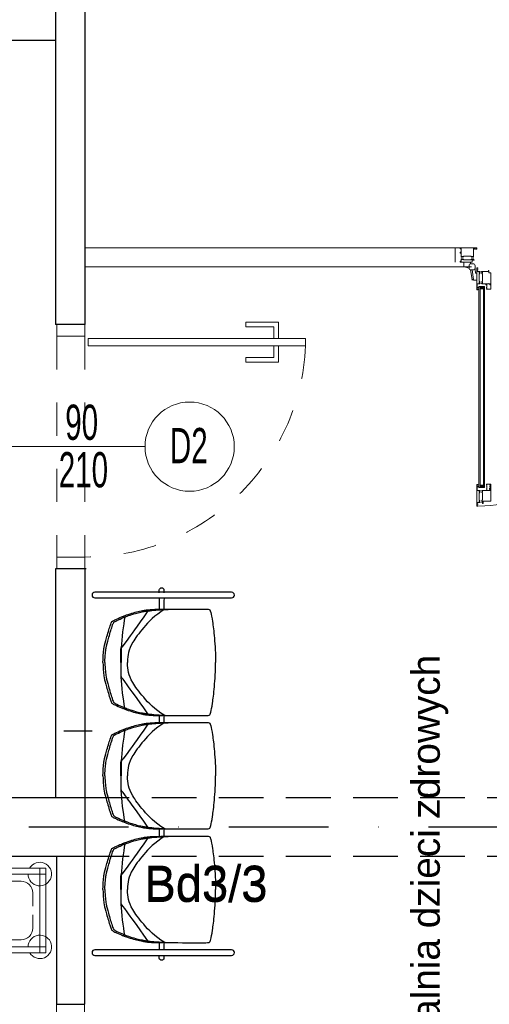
# Model space of a CAD drawing. Header units: millimetres. Extents: x 14495 to 271441, y -21035 to 2232.
# Tile 110 of 227: x 84128 to 84328, y -2810 to -2391. Entities that reach past the tile are written whole.
import ezdxf
from ezdxf.enums import TextEntityAlignment as Align

# ---------------------------------------------------------------- set-up
doc = ezdxf.new("R2010")
doc.units = ezdxf.units.MM
for name, pattern in [('DASHDOT', [1, 0.5, -0.25, 0, -0.25]), ('DASHED', [28.222222, 14.111111, -14.111111]), ('DASHED2', [9.525, 6.35, -3.175])]:
    doc.linetypes.add(name, pattern=pattern)
for name, color, linetype in [('-- TECH  SYMBOLE', 1, 'Continuous'), ('_1_cienkie', 251, 'Continuous'), ('A-POW-NR', 1, 'Continuous'), ('a_blok_kółko', 1, 'Continuous'), ('a_blok_opis', 1, 'Continuous'), ('a_cienka', 8, 'Continuous'), ('A_L_PRZEK', 3, 'Continuous'), ('A_OSIE', 252, 'DASHDOT'), ('A_PROJEKTOWANE', 3, 'Continuous'), ('A_SC_DZIAlOWE', 4, 'Continuous')]:
    doc.layers.add(name, color=color, linetype=linetype)
doc.layers.add('A-POW', color=2, linetype='Continuous', plot=False)
for name, color, linetype, lineweight in [('A_ALUMINIUM', 1, 'Continuous', 13), ('A_Stolarka_drzwi', 1, 'Continuous', 9), ('M_drzwi', 1, 'Continuous', 5), ('TECH Wyp-meble', 1, 'Continuous', 15)]:
    doc.layers.add(name, color=color, linetype=linetype, lineweight=lineweight)
doc.styles.add('arial-tab', font='arial.ttf')
doc.styles.add('arialce', font='ARIALN.TTF')
doc.styles.add('cent', font='swissel.ttf')
doc.styles.add('cg', font='GOTHIC.TTF')
doc.styles.add('ROMANS', font='romans', dxfattribs={"width": 0.6})
doc.styles.add('switz721ltexbt', font='swissel.ttf')

# ---------------------------------------------------------------- blocks, each defined once
blk = doc.blocks.new('AQQSSA')
for p, q in [((42.36, 91.05), (42.36, 93.95)), ((48.36, 91.07), (48.36, 93.97)), ((48.36, 91.07), (48.36, 93.97)), ((45.06, 85.14), (45.06, 88.34)), ((45.66, 88.34), (45.06, 88.34)), ((45.46, 88.34), (45.46, 5.91)), ((45.46, 88.34), (45.46, 85.14)), ((46.86, 88.34), (45.46, 88.34)), ((45.46, 87.34), (46.86, 88.34)), ((45.46, 88.34), (46.86, 87.34)), ((46.86, 88.34), (46.86, 5.91)), ((46.86, 87.34), (45.46, 87.34)), ((45.06, 5.91), (45.06, 2.71)), ((45.46, 2.71), (45.46, 5.91)), ((46.86, 2.71), (46.86, 5.91)), ((47.46, 5.91), (47.46, 2.71)), ((0, -45.32), (0, 0)), ((45.06, 2.71), (45.46, 2.71)), ((46.86, 2.71), (47.46, 2.71)), ((48.36, -0.01), (48.36, -2.91)), ((48.36, -0.01), (48.36, -2.91)), ((49.25, -0.01), (48.36, -0.01)), ((48.76, -2.91), (48.36, -2.91)), ((49.06, -4.59), (48.86, -3)), ((49.71, -0.31), (50.16, -0.28)), ((49.71, -0.31), (50.28, -4.4)), ((50.16, -0.28), (50.16, -0.1)), ((50.16, -0.1), (50.16, -0.1)), ((50.38, -0.27), (50.96, -4.43)), ((-57.5, -7.7), (-57.5, -13.7)), ((49.06, -5.71), (49.06, -4.61)), ((50.37, -7), (50.93, -7.04)), ((51.02, -7.14), (51.02, -7.7)), ((53.92, -7.7), (51.02, -7.7)), ((51.63, -5.09), (53.67, -5.67)), ((53.92, -6.8), (53.92, -7.7)), ((57.5, -7.7), (57.5, -13.7))]:
    blk.add_line(p, q)
at = {"linetype": 'Continuous'}
for p, q in [((42.36, 88.69), (42.36, 86.97)), ((42.8, 88.69), (42.36, 88.69)), ((42.55, 88.57), (42.92, 88.57)), ((42.82, 89.14), (42.76, 89.03)), ((42.78, 88.97), (42.8, 88.96)), ((42.8, 88.96), (42.8, 88.69)), ((42.92, 88.57), (42.92, 89.11)), ((44.31, 89.04), (44.08, 89.19)), ((44.08, 88.74), (44.12, 88.74)), ((44.08, 87.63), (44.08, 88.74)), ((44.12, 88.99), (44.29, 88.99)), ((44.12, 88.74), (44.12, 88.99)), ((42.38, 86.94), (44.21, 86.94)), ((44.08, 87.17), (44.26, 87.66)), ((44.08, 87.09), (44.08, 87.17)), ((44.26, 87.12), (44.08, 87.09)), ((44.14, 87.7), (44.12, 87.63)), ((44.26, 86.99), (44.26, 87.12)), ((42.36, 2.05), (42.36, 3.78)), ((42.8, 2.05), (42.36, 2.05)), ((42.38, 3.8), (44.21, 3.8)), ((42.82, 1.61), (42.76, 1.71)), ((42.78, 1.77), (42.8, 1.78)), ((42.8, 1.78), (42.8, 2.05)), ((44.08, 3.65), (44.08, 3.57)), ((44.26, 3.62), (44.08, 3.65)), ((44.08, 3.57), (44.26, 3.08)), ((44.08, 3.11), (44.08, 2)), ((44.08, 2), (44.12, 2)), ((44.31, 1.7), (44.08, 1.56)), ((44.14, 3.04), (44.12, 3.11)), ((44.12, 2), (44.12, 1.75)), ((44.12, 1.75), (44.29, 1.75)), ((44.26, 3.75), (44.26, 3.62)), ((45.46, 3.71), (46.86, 3.71)), ((46.86, 2.71), (45.46, 3.71)), ((46.86, 3.71), (45.46, 2.71)), ((45.46, 2.71), (46.86, 2.71))]:
    blk.add_line(p, q, dxfattribs=at)
for points in [[(45.85, 94.69), (46.24, 94.69, -0.41455), (46.26, 94.67), (46.26, 94.47, -0.466308), (46.24, 94.45), (45.93, 94.5, 0.466308), (45.91, 94.48), (45.91, 94.06, 0.520587), (45.93, 94.04), (46.18, 94.13, -0.520587), (46.21, 94.11), (46.21, 94.03, -0.315299), (46.01, 93.74), (45.91, 93.71, 0.315377), (45.87, 93.66), (45.87, 90.57, 0.315578), (45.91, 90.52), (46.01, 90.49, -0.315299), (46.21, 90.2), (46.21, 90.12, -0.520587), (46.18, 90.1), (45.93, 90.19, 0.520587), (45.91, 90.18), (45.91, 89.75, 0.466308), (45.93, 89.73), (46.24, 89.78, -0.466308), (46.26, 89.76), (46.26, 89.56, -0.414372), (46.24, 89.54), (42.86, 89.54), (42.86, 89.39), (42.76, 89.39), (42.76, 89.54), (42.54, 89.54), (42.54, 87.94), (42.76, 87.94), (42.76, 88.09), (42.86, 88.09), (42.86, 87.74, -0.414214), (42.76, 87.64), (42.76, 87.79), (42.51, 87.79), (42.51, 87.09), (42.76, 87.09), (42.76, 87.24, -0.414214), (42.86, 87.14), (42.86, 86.94), (42.38, 86.94, -0.414214), (42.36, 86.96), (42.36, 94.11, -0.414214), (42.38, 94.14), (45.62, 94.14, 0.414214), (45.67, 94.19), (45.67, 95.04, -0.414214), (45.72, 95.09), (45.8, 95.09, -0.414214), (45.85, 95.04)], [(47.96, 95.42), (47.96, 95.57, 0.414214), (47.86, 95.47), (47.86, 95.27), (48.18, 95.27), (48.18, 94.72), (46.99, 94.72, 0.414328), (46.97, 94.7), (46.97, 94.49, 0.466308), (46.99, 94.47), (47.3, 94.53, -0.466308), (47.32, 94.51), (47.32, 94.08, -0.520587), (47.3, 94.06), (47.05, 94.15, 0.520587), (47.02, 94.13), (47.02, 94.05, 0.315299), (47.22, 93.77), (47.33, 93.73, -0.315578), (47.36, 93.69), (47.36, 90.6, -0.315578), (47.33, 90.55), (47.22, 90.51, 0.315299), (47.02, 90.23), (47.02, 90.15, 0.520587), (47.05, 90.13), (47.3, 90.22, -0.520587), (47.32, 90.2), (47.32, 89.78, -0.466308), (47.3, 89.76), (46.99, 89.81, 0.466308), (46.97, 89.79), (46.97, 89.59, 0.414372), (46.99, 89.57), (47.86, 89.57), (47.86, 89.42), (47.96, 89.42), (47.96, 89.57), (48.18, 89.57), (48.18, 87.97), (47.96, 87.97), (47.96, 88.12), (47.86, 88.12), (47.86, 87.77, 0.414214), (47.96, 87.67), (47.96, 87.82), (48.21, 87.82), (48.21, 87.12), (47.96, 87.12), (47.96, 87.27, 0.414214), (47.86, 87.17), (47.86, 86.97), (48.33, 86.97, 0.414214), (48.36, 86.99), (48.36, 96.24, 0.414214), (48.33, 96.27), (47.86, 96.27), (47.86, 96.07, 0.414214), (47.96, 95.97), (47.96, 96.12), (48.21, 96.12), (48.21, 95.42)], [(46.28, -3.63), (46.28, -3.43, 0.466308), (46.25, -3.41), (45.95, -3.46, -0.466308), (45.92, -3.44), (45.92, -3.02, -0.520587), (45.95, -3), (46.2, -3.09, 0.520587), (46.22, -3.07), (46.22, -2.99, 0.315299), (46.02, -2.71), (45.92, -2.67, -0.315578), (45.89, -2.62), (45.89, 0.47, -0.315578), (45.92, 0.51), (46.02, 0.55, 0.315299), (46.22, 0.83), (46.22, 0.91, 0.520587), (46.2, 0.93), (45.95, 0.84, -0.520587), (45.92, 0.86), (45.92, 1.29, -0.466308), (45.95, 1.31), (46.25, 1.25, 0.466308), (46.28, 1.27), (46.28, 1.48, 0.414294), (46.26, 1.5), (44.56, 1.5), (44.56, 2), (44.2, 2), (44.16, 1.85), (44.16, 1.8), (44.36, 1.8), (44.36, 1.5), (43.48, 1.5), (43.46, 1.47), (43.43, 1.5), (42.56, 1.5), (42.56, 1.8), (42.76, 1.8), (42.76, 1.85), (42.72, 2), (42.36, 2), (42.36, -3.1), (43.11, -3.1, -0.414214), (43.16, -3.15), (43.16, -4, 0.414214), (43.21, -4.05), (43.29, -4.05, 0.414214), (43.34, -4), (43.34, -3.7, -0.414214), (43.39, -3.65), (46.26, -3.65, 0.414261)], [(47.96, -4.35), (47.96, -4.5, -0.414214), (47.86, -4.4), (47.86, -4.2), (48.18, -4.2), (48.18, -3.65), (46.99, -3.65, -0.414328), (46.97, -3.63), (46.97, -3.43, -0.466308), (46.99, -3.41), (47.3, -3.46, 0.466308), (47.32, -3.44), (47.32, -3.02, 0.520587), (47.3, -3), (47.05, -3.09, -0.520587), (47.02, -3.07), (47.02, -2.99, -0.315299), (47.22, -2.71), (47.33, -2.67, 0.315578), (47.36, -2.62), (47.36, 0.47, 0.315578), (47.33, 0.52), (47.22, 0.55, -0.315299), (47.02, 0.83), (47.02, 0.92, -0.520587), (47.05, 0.93), (47.3, 0.85, 0.520587), (47.32, 0.86), (47.32, 1.29, 0.466308), (47.3, 1.31), (46.99, 1.25, -0.466308), (46.97, 1.27), (46.97, 1.48, -0.414372), (46.99, 1.5), (47.86, 1.5), (47.86, 1.65), (47.96, 1.65), (47.96, 1.5), (48.18, 1.5), (48.18, 3.1), (47.96, 3.1), (47.96, 2.95), (47.86, 2.95), (47.86, 3.3, -0.414214), (47.96, 3.4), (47.96, 3.25), (48.21, 3.25), (48.21, 3.95), (47.96, 3.95), (47.96, 3.8, -0.414214), (47.86, 3.9), (47.86, 4.1), (48.33, 4.1, -0.414214), (48.36, 4.07), (48.36, -5.18, -0.414214), (48.33, -5.2), (47.86, -5.2), (47.86, -5, -0.414214), (47.96, -4.9), (47.96, -5.05), (48.21, -5.05), (48.21, -4.35)], [(-49.81, -9.07, -0.414214), (-49.83, -9.09), (-50.04, -9.09, -0.466982), (-50.06, -9.06), (-50, -8.75, 0.466982), (-50.02, -8.73), (-50.45, -8.73, 0.520198), (-50.47, -8.76), (-50.38, -9, -0.520198), (-50.4, -9.03), (-50.48, -9.03, -0.315377), (-50.76, -8.83), (-50.8, -8.73, 0.315377), (-50.84, -8.7), (-53.93, -8.7, 0.315377), (-53.98, -8.73), (-54.02, -8.83, -0.315377), (-54.3, -9.03), (-54.38, -9.03, -0.520822), (-54.4, -9), (-54.31, -8.76, 0.520822), (-54.33, -8.73), (-54.75, -8.73, 0.466529), (-54.77, -8.76), (-54.72, -9.06, -0.466529), (-54.74, -9.09), (-54.94, -9.09, -0.414214), (-54.96, -9.07), (-54.96, -7.88), (-55.26, -7.88), (-55.26, -8.1), (-55.31, -8.1), (-55.46, -8.06), (-55.46, -7.7), (-50.39, -7.7, -0.414214), (-50.36, -7.72), (-50.36, -8.45, 0.414214), (-50.31, -8.5), (-49.46, -8.5, -0.414214), (-49.41, -8.55), (-49.41, -8.63, -0.414214), (-49.46, -8.68), (-49.81, -8.68)], [(49.81, -9.07, 0.414214), (49.83, -9.09), (50.04, -9.09, 0.466982), (50.06, -9.06), (50, -8.75, -0.466982), (50.02, -8.73), (50.45, -8.73, -0.520198), (50.47, -8.76), (50.38, -9, 0.520198), (50.4, -9.03), (50.48, -9.03, 0.315377), (50.76, -8.83), (50.8, -8.73, -0.315377), (50.85, -8.7), (53.93, -8.7, -0.315377), (53.98, -8.73), (54.02, -8.83, 0.315377), (54.3, -9.03), (54.38, -9.03, 0.520822), (54.4, -9), (54.31, -8.76, -0.520822), (54.33, -8.73), (54.76, -8.73, -0.466529), (54.78, -8.76), (54.72, -9.06, 0.466529), (54.74, -9.09), (54.94, -9.09, 0.414214), (54.96, -9.07), (54.96, -7.88), (55.26, -7.88), (55.26, -8.1), (55.31, -8.1), (55.46, -8.06), (55.46, -7.7), (50.39, -7.7, 0.414214), (50.36, -7.72), (50.36, -8.45, -0.414214), (50.31, -8.5), (49.46, -8.5, 0.414214), (49.41, -8.55), (49.41, -8.63, 0.414214), (49.46, -8.68), (49.81, -8.68)], [(-54.94, -12.6), (-54.96, -12.57), (-54.96, -11.7), (-55.26, -11.7), (-55.26, -11.9), (-55.31, -11.9), (-55.46, -11.86), (-55.46, -11.5), (-54.96, -11.5), (-54.96, -9.8, -0.414214), (-54.94, -9.78), (-54.74, -9.78, -0.466723), (-54.72, -9.8), (-54.77, -10.11, 0.466723), (-54.75, -10.13), (-54.33, -10.13, 0.520693), (-54.31, -10.1), (-54.4, -9.86, -0.520693), (-54.38, -9.83), (-54.3, -9.83, -0.315377), (-54.02, -10.03), (-53.98, -10.13, 0.315377), (-53.93, -10.17), (-50.84, -10.17, 0.315377), (-50.8, -10.13), (-50.76, -10.03, -0.315377), (-50.48, -9.83), (-50.4, -9.83, -0.520567), (-50.38, -9.86), (-50.47, -10.1, 0.520567), (-50.45, -10.13), (-50.02, -10.13, 0.466308), (-50, -10.11), (-50.06, -9.8, -0.466308), (-50.04, -9.78), (-49.83, -9.78, -0.414214), (-49.81, -9.8), (-49.81, -13.52), (-49.26, -13.52), (-49.26, -13.2), (-49.06, -13.2, -0.414214), (-48.96, -13.3), (-49.11, -13.3), (-49.11, -13.55), (-48.41, -13.55), (-48.41, -13.3), (-48.56, -13.3, -0.414214), (-48.46, -13.2), (-48.26, -13.2), (-48.26, -13.67, -0.414214), (-48.29, -13.7), (-55.46, -13.7), (-55.46, -13.34), (-55.31, -13.3), (-55.26, -13.3), (-55.26, -13.5), (-54.96, -13.5), (-54.96, -12.62)], [(54.94, -12.6), (54.96, -12.57), (54.96, -11.7), (55.26, -11.7), (55.26, -11.9), (55.32, -11.9), (55.46, -11.86), (55.46, -11.5), (54.96, -11.5), (54.96, -9.8, 0.414214), (54.94, -9.78), (54.74, -9.78, 0.466723), (54.72, -9.8), (54.78, -10.11, -0.466723), (54.76, -10.13), (54.33, -10.13, -0.520693), (54.31, -10.1), (54.4, -9.86, 0.520693), (54.38, -9.83), (54.3, -9.83, 0.315377), (54.02, -10.03), (53.98, -10.13, -0.315377), (53.93, -10.17), (50.84, -10.17, -0.315377), (50.8, -10.13), (50.76, -10.03, 0.315377), (50.48, -9.83), (50.4, -9.83, 0.520567), (50.38, -9.86), (50.47, -10.1, -0.520567), (50.45, -10.13), (50.02, -10.13, -0.466308), (50, -10.11), (50.06, -9.8, 0.466308), (50.04, -9.78), (49.83, -9.78, 0.414214), (49.81, -9.8), (49.81, -13.52), (49.26, -13.52), (49.26, -13.2), (49.06, -13.2, 0.414214), (48.96, -13.3), (49.11, -13.3), (49.11, -13.55), (48.41, -13.55), (48.41, -13.3), (48.56, -13.3, 0.414214), (48.46, -13.2), (48.26, -13.2), (48.26, -13.67, 0.414214), (48.29, -13.7), (55.46, -13.7), (55.46, -13.34), (55.31, -13.3), (55.26, -13.3), (55.26, -13.5), (54.96, -13.5), (54.96, -12.62)]]:
    blk.add_lwpolyline(points, format="xyb", close=True)
blk.add_lwpolyline([(45.06, 2.71), (47.46, 2.71), (47.46, 88.34), (45.06, 88.34)], close=True)
for centre, radius, start, end in [((50.94, -2.44), 98.71, 92.0219, 183.0523), ((48.76, -3.01), 0.1, 6.9729, 90), ((49.29, -4.05), 4.04, 77.5894, 90.5465), ((50.19, -0.3), 0.2, 7.9131, 97.9131), ((48.86, -4.61), 0.2, 359.9658, 6.9729), ((55.06, -5.7), 6, 172.1752, 187.8247), ((49.61, -4.95), 0.5, 97.8244, 172.1758), ((49.61, -6.45), 0.5, 187.8241, 262.1751), ((50.36, -10.4), 6, 82.1752, 97.8247), ((50.36, -1), 6, 262.1753, 270), ((50.36, -1), 6, 270, 277.8247), ((50.92, -7.14), 0.1, 0, 85.3136), ((51.11, -4.95), 0.5, 7.8241, 82.1752), ((51.11, -6.45), 0.5, 277.8245, 352.1759), ((45.66, -5.7), 6, 1.9102, 7.8247), ((45.66, -5.7), 6, 352.1753, 358.0898), ((53.61, -5.86), 0.2, 13.5521, 74.2004), ((49.88, -6.77), 4.04, 359.4535, 13.5521)]:
    blk.add_arc(centre, radius, start, end)
for centre, radius, start, end in [((42.55, 88.52), 0.05, 90, 101.6406), ((42.8, 89.01), 0.04, 150, 240), ((42.87, 89.11), 0.05, 0, 150), ((44.05, 89.15), 0.0493, 44.7072, 180.7723), ((44.29, 89.02), 0.0307, 271.2629, 44.5157), ((42.38, 86.97), 0.025, 180, 270), ((44.1, 87.63), 0.02, 180, 339.9999), ((44.2, 87.68), 0.06, 340, 160), ((44.21, 86.99), 0.05, 270, 0), ((42.38, 3.78), 0.025, 90, 180), ((42.8, 1.73), 0.04, 120, 210), ((42.87, 1.63), 0.05, 210, 0), ((44.1, 3.11), 0.02, 20.0001, 180), ((44.2, 3.06), 0.06, 200, 20), ((44.21, 3.75), 0.05, 0, 90), ((44.29, 1.72), 0.0307, 315.4843, 88.7371), ((45.66, -5.7), 6, 358.0898, 1.9102)]:
    blk.add_arc(centre, radius, start, end, dxfattribs=at)
at = {"layer": 'a_blok_kółko'}
blk.add_circle((0, 23.7), 23.7, dxfattribs=at)
at = {"layer": 'a_blok_kółko', "style": 'ROMANS', "width": 0.6}
blk.add_attdef('AL6C', text='', height=13, dxfattribs=at).set_placement((-0.43, 26.21), align=Align.MIDDLE)
blk.add_attdef('FD1-8', text='', height=13, rotation=90, dxfattribs=at).set_placement((6.15, -50.49), align=Align.RIGHT)
at = {"layer": 'a_blok_opis', "style": 'ROMANS', "width": 0.6}
for tag, p in [('200', (8.16, -20.77)), ('90', (-8.71, -20.77))]:
    blk.add_attdef(tag, text='', height=13, rotation=90, dxfattribs=at).set_placement(p, align=Align.MIDDLE)
blk = doc.blocks.new('DRZWI Z OSCIEZNICA NIEOKALAJACA 90')
at = {"linetype": 'DASHED'}
for p, q in [((-12, 5), (-12, 99)), ((0, 5), (0, 99))]:
    blk.add_line(p, q, dxfattribs=at)
at = {"ltscale": 0.05}
blk.add_line((-39.5, 52), (25.59, 52), dxfattribs=at)
for points in [[(-12, 99), (-12, 104), (0, 104), (0, 99)], [(93.91, 9.01), (1.43, 9.01), (1.43, 6.01), (93.91, 6.01)], [(-12, 0), (-12, 5), (0, 5), (0, 0)]]:
    blk.add_lwpolyline(points, close=True)
for points in [[(82.48, 9.01), (82.48, 16.01), (68.48, 16.01), (68.48, 14.01), (80.48, 14.01), (80.48, 9.01)], [(82.48, 6.01), (82.48, -0.99), (68.48, -0.99), (68.48, 1.01), (80.48, 1.01), (80.48, 6.01)]]:
    blk.add_lwpolyline(points)
at = {"linetype": 'DASHED'}
blk.add_arc((0, 5), 94, 2.4475, 90, dxfattribs=at)
blk = doc.blocks.new('SSCVCFDSS')
blk.add_line((0, 50.02), (0, 0))
blk.add_circle((0, -19), 19)
at = {"style": 'ROMANS', "text_generation_flag": 4, "width": 0.6}
blk.add_attdef('FD1-8', text='', height=13, rotation=270, dxfattribs=at).set_placement((6.15, 55.19), align=Align.RIGHT)
for tag, p in [('200', (8.16, 25.47)), ('90', (-8.71, 25.47))]:
    blk.add_attdef(tag, text='', height=13, rotation=270, dxfattribs=at).set_placement(p, align=Align.MIDDLE)
blk.add_attdef('AL6C', text='', height=13, dxfattribs=at).set_placement((-0.56, -18.64), align=Align.MIDDLE)
blk = doc.blocks.new('stelaż_do_worków-1')
at = {"color": 1, "lineweight": 0}
for points in [[(0, 15.5), (0, 18), (-50, 18), (-50, 15.5)], [(0, 18), (-2.5, 18), (-2.5, -18), (0, -18)], [(0, -18), (0, -15.5), (-50, -15.5), (-50, -18)]]:
    blk.add_lwpolyline(points, close=True, dxfattribs=at)
at = {"color": 251, "linetype": 'Continuous', "lineweight": 13, "ltscale": 0.5}
for points in [[(-31.2, 12.5), (-43, 12.5, 0.414214), (-48, 7.5), (-48, 1.85)], [(-22.3, 12.5), (-10.5, 12.5, -0.414214), (-5.5, 7.5), (-5.5, 1.85)], [(-48, -1.85), (-48, -7.5, 0.414214), (-43, -12.5), (-31.2, -12.5)], [(-5.5, -1.85), (-5.5, -7.5, -0.414214), (-10.5, -12.5), (-22.3, -12.5)]]:
    blk.add_lwpolyline(points, format="xyb", dxfattribs=at)
at = {"color": 1, "lineweight": 15}
for centre, start, end in [((-2.5, 15.5), 180, 150), ((-2.5, -15.5), 210, 180)]:
    blk.add_arc(centre, 5, start, end, dxfattribs=at)
blk = doc.blocks.new('siedzisko 3x')
at = {"color": 2}
for p, q in [((8.45, 67.85), (9.24, 67.57)), ((18.77, 70.6), (19.15, 70.16)), ((8.45, 28.64), (9.24, 28.93)), ((18.77, 25.9), (19.15, 26.34)), ((18.77, 22.35), (19.15, 21.91)), ((8.45, 19.61), (9.24, 19.32)), ((8.45, -19.61), (9.24, -19.32)), ((18.77, -22.35), (19.15, -21.91)), ((8.45, -28.83), (9.24, -29.12)), ((18.77, -26.08), (19.15, -26.52)), ((8.45, -68.04), (9.24, -67.75)), ((18.77, -70.78), (19.15, -70.34))]:
    blk.add_line(p, q, dxfattribs=at)
at = {"color": 2, "extrusion": (9.8583e-15, 1.33564e-17, -1)}
blk.add_lwpolyline([(-23.97, 77.88), (-23.98, 79.14, 0.85599), (-25.97, 79.14), (-25.97, 77.93)], format="xyb", dxfattribs=at)
at = {"color": 2, "extrusion": (0, 0, -1)}
for points in [[(3.45, 78.11, -1), (3.45, 75.73), (-54.78, 75.73, -1), (-54.78, 78.11)], [(3.45, -74.13, -1), (3.45, -76.51), (-54.78, -76.51, -1), (-54.78, -74.13)]]:
    blk.add_lwpolyline(points, format="xyb", close=True, dxfattribs=at)
at = {"color": 2, "extrusion": (-9.8583e-15, -1.33564e-17, -1)}
blk.add_lwpolyline([(-25.97, -76.47), (-25.97, -77.72, 0.85599), (-23.98, -77.72), (-23.97, -76.51)], format="xyb", dxfattribs=at)
at = {"color": 2}
for points in [[(23.95, 75.72, 0), (23.97, 74.39, 0), (23.97, 70.93, 0)], [(25.99, 75.71, 0), (25.97, 74.39, 0), (25.97, 70.93, 0)], [(23.95, 25.64, 0), (23.97, 24.81, 0), (23.97, 22.63, 0)], [(25.99, 25.63, 0), (25.97, 24.81, 0), (25.97, 22.63, 0)], [(23.95, -22.59, 0), (23.97, -23.47, 0), (23.97, -25.76, 0)], [(25.99, -22.6, 0), (25.97, -23.47, 0), (25.97, -25.76, 0)], [(23.95, -71.07, 0), (23.97, -71.92, 0), (23.97, -74.13, 0)], [(25.99, -71.08, 0), (25.97, -71.92, 0), (25.97, -74.13, 0)]]:
    blk.add_polyline3d(points, dxfattribs=at)
for points, knots in [([(0, 48.25), (0.02, 51.63), (0.5, 54.96), (1.3, 58.08), (3.3, 64.82), (3.69, 65.51), (3.93, 65.73), (4.6, 66.16), (8.36, 67.84), (9.01, 68.07), (12.44, 69.26), (14.98, 69.95), (17.48, 70.42), (18.8, 70.62), (21.23, 70.85), (24.24, 70.89), (43.41, 70.94), (44.96, 70.91), (45.54, 70.66), (45.87, 70.02), (46.64, 66.04), (47.44, 59.56), (47.93, 51.7), (47.94, 48.25)], [0, 0, 0, 0, 1, 2, 3, 4, 5, 6, 7, 8, 9, 10, 11, 12, 13, 14, 15, 16, 17, 18, 19, 20, 20.976413, 20.976413, 20.976413, 20.976413]), ([(0.84, 48.25), (0.86, 51.36), (1.34, 54.69), (2.14, 57.81), (4.14, 64.55), (4.53, 65.24), (4.77, 65.46), (5.44, 65.89), (9.19, 67.57), (9.85, 67.79), (13.28, 68.99), (15.66, 69.57), (17.66, 69.97), (19.15, 70.17), (22, 70.5), (24.61, 70.69), (29.42, 70.9)], [0.000543, 0.000543, 0.000543, 0.000543, 1, 2, 3, 4, 5, 6, 7, 8, 9, 10, 11, 12, 13, 13.718223, 13.718223, 13.718223, 13.718223]), ([(19.15, 70.16), (14.16, 63.02), (9.61, 56.87), (8.09, 54.68), (7.79, 54.5)], [0, 0, 0, 0, 1, 1.953119, 1.953119, 1.953119, 1.953119]), ([(26.04, 70.74), (22.1, 68.29), (16.74, 62.73), (12.18, 56.39), (10.67, 52.55), (10.49, 49.91), (10.49, 48.47), (10.49, 48.4), (10.49, 48.32), (10.49, 48.25)], [0.009268, 0.009268, 0.009268, 0.009268, 1, 2, 3, 4, 4, 4, 4.05202, 4.05202, 4.05202, 4.05202]), ([(7.62, 48.25), (7.62, 48.27), (7.62, 48.3), (7.62, 48.32), (7.62, 52.24), (7.64, 53.73), (7.68, 54.42), (7.72, 54.57), (7.75, 54.6), (7.78, 54.61), (7.79, 54.59), (7.79, 54.44), (7.82, 52.04), (7.82, 48.32), (7.82, 48.3), (7.82, 48.27), (7.82, 48.25)], [-0.006067, -0.006067, -0.006067, -0.006067, 0, 0, 0, 1, 2, 3, 4, 5, 6, 7, 8, 8, 8, 8.006309, 8.006309, 8.006309, 8.006309]), ([(0, 48.25), (0.02, 44.87), (0.5, 41.53), (1.3, 38.42), (3.3, 31.68), (3.69, 30.99), (3.93, 30.77), (4.6, 30.34), (8.36, 28.66), (9.01, 28.43), (12.44, 27.24), (14.98, 26.55), (17.48, 26.08), (18.8, 25.88), (21.23, 25.65), (24.24, 25.61), (43.41, 25.56), (44.96, 25.59), (45.54, 25.84), (45.87, 26.48), (46.64, 30.46), (47.44, 36.94), (47.93, 44.8), (47.94, 48.25)], [0, 0, 0, 0, 1, 2, 3, 4, 5, 6, 7, 8, 9, 10, 11, 12, 13, 14, 15, 16, 17, 18, 19, 20, 20.976413, 20.976413, 20.976413, 20.976413]), ([(0.84, 48.25), (0.86, 45.14), (1.34, 41.8), (2.14, 38.69), (4.14, 31.95), (4.53, 31.26), (4.77, 31.04), (5.44, 30.61), (9.19, 28.93), (9.85, 28.7), (13.28, 27.51), (15.66, 26.92), (17.66, 26.53), (19.15, 26.33), (22, 26), (24.61, 25.81), (29.42, 25.6)], [0.000543, 0.000543, 0.000543, 0.000543, 1, 2, 3, 4, 5, 6, 7, 8, 9, 10, 11, 12, 13, 13.718223, 13.718223, 13.718223, 13.718223]), ([(7.62, 48.25), (7.62, 48.23), (7.62, 48.2), (7.62, 48.18), (7.62, 44.26), (7.64, 42.77), (7.68, 42.08), (7.72, 41.93), (7.75, 41.9), (7.78, 41.89), (7.79, 41.91), (7.79, 42.06), (7.82, 44.46), (7.82, 48.18), (7.82, 48.2), (7.82, 48.23), (7.82, 48.25)], [-0.006067, -0.006067, -0.006067, -0.006067, 0, 0, 0, 1, 2, 3, 4, 5, 6, 7, 8, 8, 8, 8.006309, 8.006309, 8.006309, 8.006309]), ([(26.04, 25.76), (22.1, 28.2), (16.74, 33.76), (12.18, 40.11), (10.67, 43.95), (10.49, 46.59), (10.49, 48.02), (10.49, 48.1), (10.49, 48.17), (10.49, 48.25)], [0.009268, 0.009268, 0.009268, 0.009268, 1, 2, 3, 4, 4, 4, 4.05202, 4.05202, 4.05202, 4.05202]), ([(19.15, 26.34), (14.16, 33.48), (9.61, 39.63), (8.09, 41.82), (7.79, 42)], [0, 0, 0, 0, 1, 1.953119, 1.953119, 1.953119, 1.953119]), ([(0, 0), (0.02, 3.38), (0.5, 6.71), (1.3, 9.83), (3.3, 16.57), (3.69, 17.26), (3.93, 17.48), (4.6, 17.91), (8.36, 19.59), (9.01, 19.82), (12.44, 21.01), (14.98, 21.7), (17.48, 22.17), (18.8, 22.37), (21.23, 22.6), (24.24, 22.64), (43.41, 22.69), (44.96, 22.66), (45.54, 22.41), (45.87, 21.77), (46.64, 17.79), (47.44, 11.31), (47.93, 3.45), (47.94, 0)], [0, 0, 0, 0, 1, 2, 3, 4, 5, 6, 7, 8, 9, 10, 11, 12, 13, 14, 15, 16, 17, 18, 19, 20, 20.976413, 20.976413, 20.976413, 20.976413]), ([(0.84, 0), (0.86, 3.11), (1.34, 6.44), (2.14, 9.56), (4.14, 16.3), (4.53, 16.99), (4.77, 17.21), (5.44, 17.64), (9.19, 19.32), (9.85, 19.55), (13.28, 20.74), (15.66, 21.32), (17.66, 21.72), (19.15, 21.92), (22, 22.25), (24.61, 22.44), (29.42, 22.65)], [0.000543, 0.000543, 0.000543, 0.000543, 1, 2, 3, 4, 5, 6, 7, 8, 9, 10, 11, 12, 13, 13.718223, 13.718223, 13.718223, 13.718223]), ([(19.15, 21.91), (14.16, 14.77), (9.61, 8.62), (8.09, 6.43), (7.79, 6.25)], [0, 0, 0, 0, 1, 1.953119, 1.953119, 1.953119, 1.953119]), ([(26.04, 22.49), (22.1, 20.05), (16.74, 14.48), (12.18, 8.14), (10.67, 4.3), (10.49, 1.66), (10.49, 0.23), (10.49, 0.15), (10.49, 0.08), (10.49, 0)], [0.009268, 0.009268, 0.009268, 0.009268, 1, 2, 3, 4, 4, 4, 4.05202, 4.05202, 4.05202, 4.05202]), ([(7.62, 0), (7.62, 0.02), (7.62, 0.05), (7.62, 0.07), (7.62, 3.99), (7.64, 5.48), (7.68, 6.17), (7.72, 6.32), (7.75, 6.35), (7.78, 6.36), (7.79, 6.34), (7.79, 6.19), (7.82, 3.79), (7.82, 0.07), (7.82, 0.05), (7.82, 0.02), (7.82, 0)], [-0.006067, -0.006067, -0.006067, -0.006067, 0, 0, 0, 1, 2, 3, 4, 5, 6, 7, 8, 8, 8, 8.006309, 8.006309, 8.006309, 8.006309]), ([(0, 0), (0.02, -3.38), (0.5, -6.71), (1.3, -9.83), (3.3, -16.57), (3.69, -17.26), (3.93, -17.48), (4.6, -17.91), (8.36, -19.59), (9.01, -19.82), (12.44, -21.01), (14.98, -21.7), (17.48, -22.17), (18.8, -22.37), (21.23, -22.6), (24.24, -22.64), (43.41, -22.69), (44.96, -22.66), (45.54, -22.41), (45.87, -21.77), (46.64, -17.79), (47.44, -11.31), (47.93, -3.45), (47.94, 0)], [0, 0, 0, 0, 1, 2, 3, 4, 5, 6, 7, 8, 9, 10, 11, 12, 13, 14, 15, 16, 17, 18, 19, 20, 20.976413, 20.976413, 20.976413, 20.976413]), ([(0.84, 0), (0.86, -3.11), (1.34, -6.44), (2.14, -9.56), (4.14, -16.3), (4.53, -16.99), (4.77, -17.21), (5.44, -17.64), (9.19, -19.32), (9.85, -19.55), (13.28, -20.74), (15.66, -21.32), (17.66, -21.72), (19.15, -21.92), (22, -22.25), (24.61, -22.44), (29.42, -22.65)], [0.000543, 0.000543, 0.000543, 0.000543, 1, 2, 3, 4, 5, 6, 7, 8, 9, 10, 11, 12, 13, 13.718223, 13.718223, 13.718223, 13.718223]), ([(7.62, 0), (7.62, -0.02), (7.62, -0.05), (7.62, -0.07), (7.62, -3.99), (7.64, -5.48), (7.68, -6.17), (7.72, -6.32), (7.75, -6.35), (7.78, -6.36), (7.79, -6.34), (7.79, -6.19), (7.82, -3.79), (7.82, -0.07), (7.82, -0.05), (7.82, -0.02), (7.82, 0)], [-0.006067, -0.006067, -0.006067, -0.006067, 0, 0, 0, 1, 2, 3, 4, 5, 6, 7, 8, 8, 8, 8.006309, 8.006309, 8.006309, 8.006309]), ([(26.04, -22.49), (22.1, -20.05), (16.74, -14.48), (12.18, -8.14), (10.67, -4.3), (10.49, -1.66), (10.49, -0.23), (10.49, -0.15), (10.49, -0.08), (10.49, 0)], [0.009268, 0.009268, 0.009268, 0.009268, 1, 2, 3, 4, 4, 4, 4.05202, 4.05202, 4.05202, 4.05202]), ([(19.15, -21.91), (14.16, -14.77), (9.61, -8.62), (8.09, -6.43), (7.79, -6.25)], [0, 0, 0, 0, 1, 1.953119, 1.953119, 1.953119, 1.953119]), ([(0, -48.43), (0.02, -45.06), (0.5, -41.72), (1.3, -38.6), (3.3, -31.86), (3.69, -31.17), (3.93, -30.95), (4.6, -30.52), (8.36, -28.84), (9.01, -28.62), (12.44, -27.42), (14.98, -26.73), (17.48, -26.26), (18.8, -26.06), (21.23, -25.83), (24.24, -25.8), (43.41, -25.74), (44.96, -25.77), (45.54, -26.02), (45.87, -26.66), (46.64, -30.65), (47.44, -37.12), (47.93, -44.98), (47.94, -48.43)], [0, 0, 0, 0, 1, 2, 3, 4, 5, 6, 7, 8, 9, 10, 11, 12, 13, 14, 15, 16, 17, 18, 19, 20, 20.976413, 20.976413, 20.976413, 20.976413]), ([(0.84, -48.43), (0.86, -45.33), (1.34, -41.99), (2.14, -38.87), (4.14, -32.13), (4.53, -31.44), (4.77, -31.22), (5.44, -30.79), (9.19, -29.11), (9.85, -28.89), (13.28, -27.69), (15.66, -27.11), (17.66, -26.71), (19.15, -26.51), (22, -26.18), (24.61, -26), (29.42, -25.78)], [0.000543, 0.000543, 0.000543, 0.000543, 1, 2, 3, 4, 5, 6, 7, 8, 9, 10, 11, 12, 13, 13.718223, 13.718223, 13.718223, 13.718223]), ([(19.15, -26.52), (14.16, -33.66), (9.61, -39.81), (8.09, -42), (7.79, -42.18)], [0, 0, 0, 0, 1, 1.953119, 1.953119, 1.953119, 1.953119]), ([(26.04, -25.94), (22.1, -28.39), (16.74, -33.95), (12.18, -40.3), (10.67, -44.14), (10.49, -46.77), (10.49, -48.21), (10.49, -48.28), (10.49, -48.36), (10.49, -48.43)], [0.009268, 0.009268, 0.009268, 0.009268, 1, 2, 3, 4, 4, 4, 4.05202, 4.05202, 4.05202, 4.05202]), ([(7.62, -48.43), (7.62, -48.41), (7.62, -48.38), (7.62, -48.36), (7.62, -44.44), (7.64, -42.95), (7.68, -42.26), (7.72, -42.11), (7.75, -42.08), (7.78, -42.07), (7.79, -42.09), (7.79, -42.24), (7.82, -44.64), (7.82, -48.36), (7.82, -48.38), (7.82, -48.41), (7.82, -48.43)], [-0.006067, -0.006067, -0.006067, -0.006067, 0, 0, 0, 1, 2, 3, 4, 5, 6, 7, 8, 8, 8, 8.006309, 8.006309, 8.006309, 8.006309]), ([(0, -48.43), (0.02, -51.81), (0.5, -55.15), (1.3, -58.26), (3.3, -65), (3.69, -65.69), (3.93, -65.92), (4.6, -66.34), (8.36, -68.02), (9.01, -68.25), (12.44, -69.44), (14.98, -70.13), (17.48, -70.6), (18.8, -70.81), (21.23, -71.03), (24.24, -71.07), (43.41, -71.12), (44.96, -71.09), (45.54, -70.85), (45.87, -70.2), (46.64, -66.22), (47.44, -59.74), (47.93, -51.88), (47.94, -48.43)], [0, 0, 0, 0, 1, 2, 3, 4, 5, 6, 7, 8, 9, 10, 11, 12, 13, 14, 15, 16, 17, 18, 19, 20, 20.976413, 20.976413, 20.976413, 20.976413]), ([(0.84, -48.43), (0.86, -51.54), (1.34, -54.88), (2.14, -57.99), (4.14, -64.73), (4.53, -65.42), (4.77, -65.64), (5.44, -66.07), (9.19, -67.75), (9.85, -67.98), (13.28, -69.17), (15.66, -69.76), (17.66, -70.15), (19.15, -70.35), (22, -70.68), (24.61, -70.87), (29.42, -71.08)], [0.000543, 0.000543, 0.000543, 0.000543, 1, 2, 3, 4, 5, 6, 7, 8, 9, 10, 11, 12, 13, 13.718223, 13.718223, 13.718223, 13.718223]), ([(7.62, -48.43), (7.62, -48.46), (7.62, -48.48), (7.62, -48.5), (7.62, -52.42), (7.64, -53.91), (7.68, -54.6), (7.72, -54.75), (7.75, -54.78), (7.78, -54.79), (7.79, -54.77), (7.79, -54.62), (7.82, -52.22), (7.82, -48.5), (7.82, -48.48), (7.82, -48.46), (7.82, -48.43)], [-0.006067, -0.006067, -0.006067, -0.006067, 0, 0, 0, 1, 2, 3, 4, 5, 6, 7, 8, 8, 8, 8.006309, 8.006309, 8.006309, 8.006309]), ([(26.04, -70.92), (22.1, -68.48), (16.74, -62.92), (12.18, -56.57), (10.67, -52.73), (10.49, -50.09), (10.49, -48.66), (10.49, -48.58), (10.49, -48.51), (10.49, -48.43)], [0.009268, 0.009268, 0.009268, 0.009268, 1, 2, 3, 4, 4, 4, 4.05202, 4.05202, 4.05202, 4.05202]), ([(19.15, -70.34), (14.16, -63.2), (9.61, -57.06), (8.09, -54.86), (7.79, -54.69)], [0, 0, 0, 0, 1, 1.953119, 1.953119, 1.953119, 1.953119])]:
    blk.add_open_spline(points, degree=3, knots=knots, dxfattribs=at)
for points in [[(9.24, 67.57), (8.77, 64.32), (7.89, 58.24), (7.75, 54.6)], [(9.24, 28.93), (8.77, 32.18), (7.89, 38.26), (7.75, 41.9)], [(9.24, 19.32), (8.77, 16.07), (7.89, 9.99), (7.75, 6.35)], [(9.24, -19.32), (8.77, -16.07), (7.89, -9.99), (7.75, -6.35)], [(9.24, -29.12), (8.77, -32.36), (7.89, -38.44), (7.75, -42.08)], [(9.24, -67.75), (8.77, -64.5), (7.89, -58.42), (7.75, -54.79)]]:
    blk.add_open_spline(points, degree=3, dxfattribs=at)
blk = doc.blocks.new('POW')
at = {"style": 'switz721ltexbt'}
blk.add_attdef('001', (-1.78, 12.35), '', height=41.18, dxfattribs=at)

msp = doc.modelspace()

# ---------------------------------------------------------------- linework, layer by layer
at = {"layer": '_1_cienkie'}
msp.add_line((84158.92, -2693.53), (84146.91, -2693.53), dxfattribs=at)
at = {"layer": '_1_cienkie', "linetype": 'DASHED2', "ltscale": 3}
for p, q in [((84155.72, -2721.76), (84443.72, -2721.76)), ((84155.72, -2746.76), (84443.72, -2746.76))]:
    msp.add_line(p, q, dxfattribs=at)
at = {"layer": 'A_ALUMINIUM'}
for p, q in [((84155.87, -2487.76), (84320.52, -2487.76)), ((84155.87, -2495.76), (84320.52, -2495.76)), ((84155.87, -2495.76), (84320.52, -2495.76))]:
    msp.add_line(p, q, dxfattribs=at)
at = {"layer": 'A_L_PRZEK'}
msp.add_line((84155.87, -2721.76), (84155.87, -2746.76), dxfattribs=at)
at = {"layer": 'A_OSIE', "ltscale": 85}
msp.add_line((82259.79, -2734.26), (86562.29, -2734.26), dxfattribs=at)
at = {"layer": 'A_PROJEKTOWANE'}
for p, q in [((84155.87, -2520.34), (84143.37, -2520.34)), ((83843.87, -2721.76), (84155.87, -2721.76)), ((83843.87, -2746.76), (84155.87, -2746.76)), ((84143.72, -2809.76), (84155.72, -2809.76))]:
    msp.add_line(p, q, dxfattribs=at)
at = {"layer": 'A_SC_DZIAlOWE'}
for p, q in [((84143.37, -2380.32), (84143.37, -2487.76)), ((84155.87, -2380.32), (84155.87, -2487.76)), ((83855.87, -2399.26), (84143.37, -2399.26)), ((84143.37, -2485.76), (84143.37, -2520.34)), ((84155.87, -2485.76), (84155.87, -2520.34)), ((84155.87, -2485.76), (84155.87, -2500.26)), ((84155.87, -2520.34), (84143.37, -2520.34)), ((84156.37, -2624.34), (84143.37, -2624.34)), ((84143.37, -2624.34), (84143.37, -2721.76)), ((84155.87, -2624.34), (84155.87, -2721.76)), ((84143.72, -2746.76), (84143.72, -2809.76)), ((84155.72, -2746.76), (84155.72, -2809.76)), ((84143.72, -2809.76), (84155.72, -2809.76))]:
    msp.add_line(p, q, dxfattribs=at)

# ---------------------------------------------------------------- block references
at = {"layer": 'A-POW-NR'}
ref = msp.add_blockref('POW', (84310.16, -3027.21), dxfattribs=dict(at, xscale=0.6, yscale=0.6, zscale=0.6, rotation=90))
ref.add_attrib('POKOJ', 'korytarz / poczekalnia dzieci zdrowych', (84306.95, -2941.54), dxfattribs={"layer": 'A-POW', "height": 12, "rotation": 90, "style": 'arialce', "width": 1.2})
at = {"layer": 'A_ALUMINIUM'}
ref = msp.add_blockref('AQQSSA', (84371.05, -2501.45), dxfattribs=dict(at, rotation=180.000000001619))
ref.add_attrib('90', '210', dxfattribs={"layer": 'a_blok_opis', "color": 0, "height": 15, "rotation": 270, "style": 'ROMANS', "text_generation_flag": 6, "width": 0.6}).set_placement((84379.76, -2480.68), align=Align.MIDDLE)
ref.add_attrib('200', '90', dxfattribs={"layer": 'a_blok_opis', "color": 0, "height": 13, "rotation": 270, "style": 'ROMANS', "text_generation_flag": 6, "width": 0.6}).set_placement((84362.9, -2480.68), align=Align.MIDDLE)
ref.add_attrib('AL6C', 'A24', dxfattribs={"layer": 'a_blok_kółko', "height": 15, "style": 'cent', "width": 0.6}).set_placement((84371.49, -2527.66), align=Align.MIDDLE)
at = {"layer": 'a_cienka', "color": 252, "linetype": 'Continuous', "lineweight": 0}
msp.add_blockref('siedzisko 3x', (84163.55, -2712.46), dxfattribs=at)
msp.add_blockref('siedzisko 3x', (84163.55, -2712.46), dxfattribs=at)
at = {"layer": 'A_Stolarka_drzwi', "xscale": -1, "rotation": 180}
msp.add_blockref('DRZWI Z OSCIEZNICA NIEOKALAJACA 90', (84155.87, -2520.34), dxfattribs=at)
at = {"layer": 'A_Stolarka_drzwi', "rotation": 179.9999999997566}
msp.add_blockref('DRZWI Z OSCIEZNICA NIEOKALAJACA 90', (84143.72, -2809.76), dxfattribs=at)
at = {"layer": 'M_drzwi'}
ref = msp.add_blockref('SSCVCFDSS', (84181.45, -2572.34), dxfattribs=dict(at, xscale=-1, rotation=89.99999999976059))
ref.add_attrib('90', '90', dxfattribs={"layer": '0', "height": 15, "style": 'cent', "width": 0.6}).set_placement((84154.48, -2561.95), align=Align.MIDDLE)
ref.add_attrib('200', '210', dxfattribs={"layer": '0', "height": 15, "style": 'cent', "width": 0.6}).set_placement((84155.23, -2582.17), align=Align.MIDDLE)
ref.add_attrib('AL6C', 'D2', dxfattribs={"layer": '0', "height": 15, "style": 'arial-tab', "width": 0.6}).set_placement((84200.09, -2571.78), align=Align.MIDDLE)
at = {"layer": 'TECH Wyp-meble', "color": 1, "lineweight": -3, "xscale": -1, "rotation": 180.0169848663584}
msp.add_blockref('stelaż_do_worków-1', (84139.17, -2769.84), dxfattribs=at)

# ---------------------------------------------------------------- texts
at = {"layer": '-- TECH  SYMBOLE', "color": 1, "style": 'cg'}
msp.add_text('Bd3/3', height=15, rotation=360, dxfattribs=at).set_placement((84181.15, -2766.24))
msp.add_text('Bd3/3', height=15, rotation=360, dxfattribs=at).set_placement((84181.15, -2766.24))
msp.add_text('Bd3/3', height=15, dxfattribs=at).set_placement((84181.23, -2765.74))
msp.add_text('Bd3/3', height=15, dxfattribs=at).set_placement((84181.23, -2765.74))

doc.saveas('drawing.dxf')
